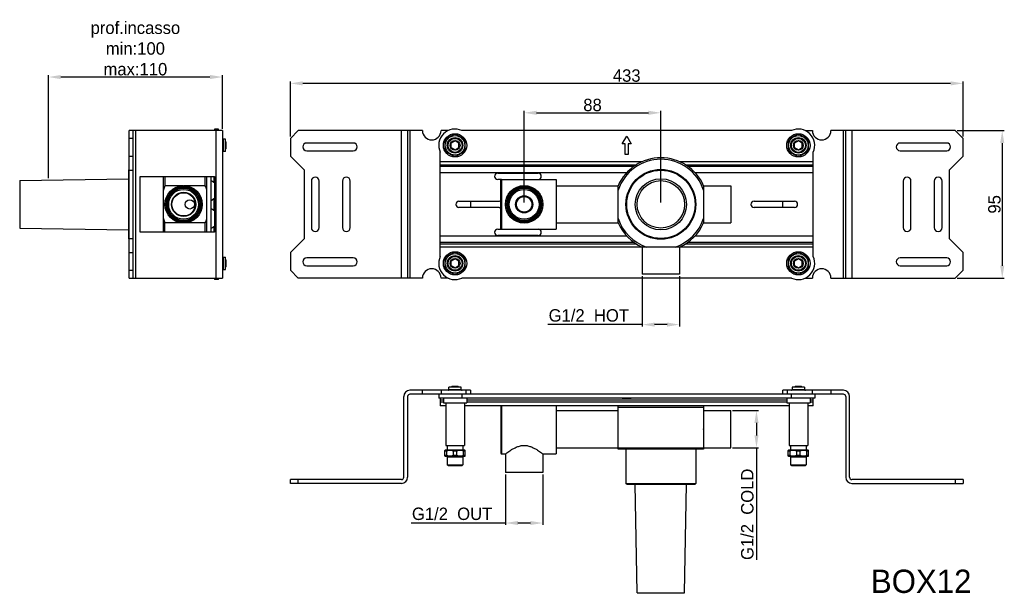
# Model space of a CAD drawing. Header units: inches. Extents: x 2815 to 4004, y 448 to 817.
# Tile 1 of 6: x 2815 to 3449, y 448 to 817. Entities that reach past the tile are written whole.
import ezdxf

# ---------------------------------------------------------------- set-up
doc = ezdxf.new("R2010")
doc.units = ezdxf.units.IN
doc.header["$MEASUREMENT"] = 0
doc.layers.add('02___PRT_ALL_AXES', color=7, linetype='Continuous')
doc.dimstyles.new('3.5', dxfattribs={"dimtxt": 3.5, "dimasz": 3.5, "dimexe": 1.2, "dimexo": 1.2, "dimgap": 1, "dimtad": 1, "dimdec": 1, "dimdsep": 46, "dimtxsty": 'Standard', "dimcen": 0, "dimadec": 0, "dimazin": 0, "dimtfac": 1, "dimtdec": 1, "dimtofl": 0, "dimtmove": 0, "dimatfit": 3, "dimfxl": 0, "dimtolj": 1, "dimarcsym": 0})

# ---------------------------------------------------------------- blocks, each defined once
blk = doc.blocks.new('*D116')
at = {"color": 0, "lineweight": -2, "transparency": 16777216}
for p, q in [((2833.18, 714.89), (2833.18, 781.3)), ((2937.23, 780.1), (2841.18, 780.1)), ((2945.23, 746.79), (2945.23, 781.3))]:
    blk.add_line(p, q, dxfattribs=at)
at = {"color": 0, "transparency": 16777216}
for points in [[(2841.18, 781.43), (2841.18, 778.76), (2833.18, 780.1)], [(2937.23, 781.43), (2937.23, 778.76), (2945.23, 780.1)]]:
    blk.add_solid(points, dxfattribs=at)
at = {"layer": 'Defpoints', "color": 0, "transparency": 16777216}
for p in [(2833.18, 780.1), (2945.23, 745.59), (2833.18, 713.69)]:
    blk.add_point(p, dxfattribs=at)
at = {"color": 0, "transparency": 16777216, "insert": (2889.21, 798.43), "char_height": 8, "attachment_point": 5}
blk.add_mtext('\\A1;prof.incasso\\Pmin:100\\Pmax:110', dxfattribs=at)
blk = doc.blocks.new('*D117')
at = {"color": 0, "lineweight": -2, "transparency": 16777216}
for p, q in [((3418.17, 745.59), (3448.41, 745.59)), ((3447.21, 737.59), (3447.21, 658.59)), ((3418.17, 650.59), (3448.41, 650.59))]:
    blk.add_line(p, q, dxfattribs=at)
at = {"color": 0, "transparency": 16777216}
for points in [[(3445.88, 737.59), (3448.54, 737.59), (3447.21, 745.59)], [(3445.88, 658.59), (3448.54, 658.59), (3447.21, 650.59)]]:
    blk.add_solid(points, dxfattribs=at)
at = {"layer": 'Defpoints', "color": 0, "transparency": 16777216}
for p in [(3416.97, 745.59), (3416.97, 650.59), (3447.21, 650.59)]:
    blk.add_point(p, dxfattribs=at)
at = {"color": 0, "transparency": 16777216, "insert": (3442.21, 698.09), "char_height": 8, "attachment_point": 5, "rotation": 90}
blk.add_mtext('\\A1;95', dxfattribs=at)
blk = doc.blocks.new('*D118')
at = {"color": 0, "lineweight": -2, "transparency": 16777216}
for p, q in [((3139.47, 699.29), (3139.47, 758.25)), ((3147.47, 757.05), (3219.47, 757.05)), ((3227.47, 699.29), (3227.47, 758.25))]:
    blk.add_line(p, q, dxfattribs=at)
at = {"color": 0, "transparency": 16777216}
for points in [[(3147.47, 758.39), (3147.47, 755.72), (3139.47, 757.05)], [(3219.47, 758.39), (3219.47, 755.72), (3227.47, 757.05)]]:
    blk.add_solid(points, dxfattribs=at)
at = {"layer": 'Defpoints', "color": 0, "transparency": 16777216}
for p in [(3227.47, 757.05), (3139.47, 698.09), (3227.47, 698.09)]:
    blk.add_point(p, dxfattribs=at)
at = {"color": 0, "transparency": 16777216, "insert": (3183.47, 762.05), "char_height": 8, "attachment_point": 5}
blk.add_mtext('\\A1;88', dxfattribs=at)
blk = doc.blocks.new('*D119')
at = {"color": 0, "lineweight": -2, "transparency": 16777216}
for p, q in [((3273.67, 565.29), (3290.22, 565.29)), ((3289.02, 557.29), (3289.02, 549.29)), ((3273.67, 541.29), (3290.22, 541.29)), ((3289.02, 541.29), (3289.02, 469.19))]:
    blk.add_line(p, q, dxfattribs=at)
at = {"color": 0, "transparency": 16777216}
for points in [[(3287.69, 557.29), (3290.36, 557.29), (3289.02, 565.29)], [(3287.69, 549.29), (3290.36, 549.29), (3289.02, 541.29)]]:
    blk.add_solid(points, dxfattribs=at)
at = {"layer": 'Defpoints', "color": 0, "transparency": 16777216}
for p in [(3272.47, 565.29), (3289.02, 565.29), (3272.47, 541.29)]:
    blk.add_point(p, dxfattribs=at)
at = {"color": 0, "transparency": 16777216, "insert": (3283.15, 498.43), "char_height": 8, "attachment_point": 5, "rotation": 90}
blk.add_mtext('\\A1;G1/2  COLD', dxfattribs=at)
blk = doc.blocks.new('*D120')
at = {"color": 0, "lineweight": -2, "transparency": 16777216}
for p, q in [((2988.97, 741.79), (2988.97, 777.21)), ((3413.97, 776.01), (2996.97, 776.01)), ((3421.97, 741.79), (3421.97, 777.21))]:
    blk.add_line(p, q, dxfattribs=at)
at = {"color": 0, "transparency": 16777216}
for points in [[(2996.97, 777.34), (2996.97, 774.68), (2988.97, 776.01)], [(3413.97, 777.34), (3413.97, 774.68), (3421.97, 776.01)]]:
    blk.add_solid(points, dxfattribs=at)
at = {"layer": 'Defpoints', "color": 0, "transparency": 16777216}
for p in [(2988.97, 776.01), (2988.97, 740.59), (3421.97, 740.59)]:
    blk.add_point(p, dxfattribs=at)
at = {"color": 0, "transparency": 16777216, "insert": (3205.47, 781.01), "char_height": 8, "attachment_point": 5}
blk.add_mtext('\\A1;433', dxfattribs=at)
blk = doc.blocks.new('*D121')
at = {"color": 0, "lineweight": -2, "transparency": 16777216}
for p, q in [((3215.47, 651.89), (3215.47, 619.43)), ((3239.47, 651.89), (3239.47, 619.43)), ((3215.47, 620.63), (3154.7, 620.63)), ((3231.47, 620.63), (3223.47, 620.63))]:
    blk.add_line(p, q, dxfattribs=at)
at = {"color": 0, "transparency": 16777216}
for points in [[(3223.47, 621.96), (3223.47, 619.3), (3215.47, 620.63)], [(3231.47, 621.96), (3231.47, 619.3), (3239.47, 620.63)]]:
    blk.add_solid(points, dxfattribs=at)
at = {"layer": 'Defpoints', "color": 0, "transparency": 16777216}
for p in [(3215.47, 653.09), (3239.47, 653.09), (3239.47, 620.63)]:
    blk.add_point(p, dxfattribs=at)
at = {"color": 0, "transparency": 16777216, "insert": (3181.08, 626.5), "char_height": 8, "attachment_point": 5}
blk.add_mtext('\\A1;G1/2  HOT', dxfattribs=at)
blk = doc.blocks.new('*D122')
at = {"color": 0, "lineweight": -2, "transparency": 16777216}
for p, q in [((3127.47, 524.09), (3127.47, 491.63)), ((3151.47, 524.09), (3151.47, 491.63)), ((3127.47, 492.83), (3066.7, 492.83)), ((3143.47, 492.83), (3135.47, 492.83))]:
    blk.add_line(p, q, dxfattribs=at)
at = {"color": 0, "transparency": 16777216}
for points in [[(3135.47, 494.16), (3135.47, 491.5), (3127.47, 492.83)], [(3143.47, 494.16), (3143.47, 491.5), (3151.47, 492.83)]]:
    blk.add_solid(points, dxfattribs=at)
at = {"layer": 'Defpoints', "color": 0, "transparency": 16777216}
for p in [(3127.47, 525.29), (3151.47, 525.29), (3151.47, 492.83)]:
    blk.add_point(p, dxfattribs=at)
at = {"color": 0, "transparency": 16777216, "insert": (3093.08, 498.7), "char_height": 8, "attachment_point": 5}
blk.add_mtext('\\A1;G1/2  OUT', dxfattribs=at)

msp = doc.modelspace()

# ---------------------------------------------------------------- linework, layer by layer
at = {"color": 7, "linetype": 'Continuous'}
for p, q in [((2885.23, 650.59), (2885.23, 745.59)), ((2945.23, 745.59), (2885.23, 745.59)), ((2887.73, 650.59), (2887.73, 745.59)), ((2889.23, 745.59), (2889.23, 650.59)), ((2942.73, 746.59), (2940.23, 746.59)), ((2940.23, 746.59), (2940.23, 745.59)), ((2941.23, 650.59), (2941.23, 745.59)), ((2942.73, 745.59), (2942.73, 746.59)), ((2945.23, 745.59), (2945.23, 650.59)), ((2988.97, 740.59), (2993.97, 745.59)), ((3073.97, 745.59), (2993.97, 745.59)), ((3060.47, 650.59), (3060.47, 745.59)), ((3064.47, 745.59), (3064.47, 650.59)), ((3065.97, 745.59), (3065.97, 650.59)), ((3090.52, 745.59), (3085.97, 745.59)), ((3089.47, 740.42), (3093.97, 743.01)), ((3095.97, 743.01), (3100.47, 740.42)), ((3311.5, 745.59), (3099.44, 745.59)), ((3202.58, 737.09), (3205.47, 742.09)), ((3205.47, 742.09), (3208.36, 737.09)), ((3310.47, 740.42), (3314.97, 743.01)), ((3316.97, 743.01), (3321.47, 740.42)), ((3320.42, 745.59), (3324.97, 745.59)), ((3416.97, 745.59), (3336.97, 745.59)), ((3344.97, 650.59), (3344.97, 745.59)), ((3346.47, 650.59), (3346.47, 745.59)), ((3350.47, 745.59), (3350.47, 650.59)), ((3416.97, 745.59), (3421.97, 740.59)), ((2887.73, 740.59), (2885.23, 740.59)), ((2947.23, 740.09), (2945.73, 740.09)), ((2945.73, 740.09), (2945.73, 732.09)), ((2947.23, 732.09), (2947.23, 740.09)), ((2947.73, 738.09), (2947.23, 738.59)), ((2947.73, 734.09), (2947.73, 738.09)), ((2988.97, 740.59), (2988.97, 729.09)), ((3029.47, 737.59), (2999.47, 737.59)), ((3088.47, 738.68), (3088.47, 733.49)), ((3094.97, 738.97), (3092.47, 737.53)), ((3092.47, 734.64), (3092.47, 737.53)), ((3097.47, 737.53), (3094.97, 738.97)), ((3097.47, 734.64), (3097.47, 737.53)), ((3101.47, 733.49), (3101.47, 738.68)), ((3204.47, 737.09), (3202.58, 737.09)), ((3204.47, 730.09), (3204.47, 737.09)), ((3206.47, 737.09), (3206.47, 730.09)), ((3208.36, 737.09), (3206.47, 737.09)), ((3309.47, 738.68), (3309.47, 733.49)), ((3315.97, 738.97), (3313.47, 737.53)), ((3313.47, 734.64), (3313.47, 737.53)), ((3318.47, 737.53), (3315.97, 738.97)), ((3318.47, 734.64), (3318.47, 737.53)), ((3322.47, 733.49), (3322.47, 738.68)), ((3411.47, 737.59), (3381.47, 737.59)), ((3421.97, 729.09), (3421.97, 740.59)), ((2885.23, 729.09), (2887.73, 729.09)), ((2947.23, 732.09), (2945.73, 732.09)), ((2947.73, 734.09), (2947.23, 733.59)), ((2997.97, 720.09), (2988.97, 729.09)), ((2999.47, 732.59), (3029.47, 732.59)), ((3085.47, 664.56), (3085.47, 731.61)), ((3093.97, 729.16), (3089.47, 731.76)), ((3092.47, 734.64), (3094.97, 733.2)), ((3094.97, 733.2), (3097.47, 734.64)), ((3100.47, 731.76), (3095.97, 729.16)), ((3206.47, 730.09), (3204.47, 730.09)), ((3314.97, 729.16), (3310.47, 731.76)), ((3313.47, 734.64), (3315.97, 733.2)), ((3315.97, 733.2), (3318.47, 734.64)), ((3321.47, 731.76), (3316.97, 729.16)), ((3325.47, 664.56), (3325.47, 731.61)), ((3381.47, 732.59), (3411.47, 732.59)), ((3421.97, 729.09), (3412.97, 720.09)), ((3085.47, 725.59), (3215.65, 725.59)), ((3211.53, 723.42), (3085.47, 723.42)), ((3085.47, 722.7), (3210.34, 722.7)), ((3239.28, 725.59), (3325.47, 725.59)), ((3325.47, 723.42), (3243.41, 723.42)), ((3244.6, 722.7), (3325.47, 722.7)), ((2884.73, 720.09), (2885.23, 720.59)), ((2884.73, 720.09), (2884.73, 676.09)), ((2885.23, 720.09), (2887.73, 720.09)), ((2997.97, 676.09), (2997.97, 720.09)), ((3205.46, 718.37), (3085.47, 718.37)), ((3122.47, 718.09), (3148.47, 718.09)), ((3325.47, 718.37), (3249.48, 718.37)), ((3412.97, 720.09), (3412.97, 676.09)), ((2814.73, 713.36), (2884.73, 714.59)), ((2814.73, 713.36), (2814.73, 682.81)), ((2892.23, 680.09), (2892.23, 716.09)), ((2892.23, 716.09), (2940.23, 716.09)), ((2907.23, 680.09), (2907.23, 716.09)), ((2908.23, 716.09), (2908.23, 710.08)), ((2920.07, 710.08), (2908.23, 710.08)), ((2934.23, 710.08), (2920.4, 710.08)), ((2934.23, 710.08), (2934.23, 716.09)), ((2935.23, 680.09), (2935.23, 716.09)), ((2937.73, 716.09), (2937.73, 680.09)), ((2937.73, 713.73), (2939.68, 712.32)), ((2939.68, 716.09), (2939.68, 712.32)), ((2939.8, 716.09), (2939.8, 712.29)), ((2939.8, 712.29), (2940.03, 712.29)), ((2940.03, 716.09), (2940.03, 712.29)), ((2940.23, 716.09), (2940.23, 680.09)), ((3002.47, 713.09), (3002.47, 683.09)), ((3007.47, 683.09), (3007.47, 713.09)), ((3022.47, 713.09), (3022.47, 683.09)), ((3027.47, 683.09), (3027.47, 713.09)), ((3124.97, 714.09), (3122.47, 714.09)), ((3124.47, 682.59), (3124.47, 713.59)), ((3124.97, 714.09), (3124.97, 682.09)), ((3159.97, 714.09), (3159.97, 682.09)), ((3199.97, 686.1), (3199.97, 710.08)), ((3254.97, 710.08), (3254.97, 686.1)), ((3383.47, 713.09), (3383.47, 683.09)), ((3388.47, 683.09), (3388.47, 713.09)), ((3403.47, 713.09), (3403.47, 683.09)), ((3408.47, 683.09), (3408.47, 713.09)), ((2937.73, 700.45), (2939.68, 701.85)), ((2939.68, 701.85), (2939.68, 694.32)), ((2939.8, 701.89), (2940.03, 701.89)), ((2939.8, 701.89), (2939.8, 694.29)), ((2940.03, 701.89), (2940.03, 694.29)), ((3097.47, 700.09), (3123.47, 700.09)), ((3104.97, 700.09), (3104.97, 696.09)), ((3287.47, 700.09), (3313.47, 700.09)), ((3305.97, 696.09), (3305.97, 700.09)), ((2937.73, 695.73), (2939.68, 694.32)), ((2939.8, 694.29), (2940.03, 694.29)), ((3123.47, 696.09), (3097.47, 696.09)), ((3313.47, 696.09), (3287.47, 696.09)), ((2920.07, 686.1), (2908.23, 686.1)), ((2908.23, 680.09), (2908.23, 686.1)), ((2934.23, 686.1), (2920.4, 686.1)), ((2934.23, 680.09), (2934.23, 686.1)), ((2814.73, 682.81), (2884.73, 681.59)), ((2940.23, 680.09), (2892.23, 680.09)), ((2937.73, 682.45), (2939.68, 683.85)), ((2939.68, 683.85), (2939.68, 680.09)), ((2939.8, 683.89), (2940.03, 683.89)), ((2939.8, 683.89), (2939.8, 680.09)), ((2940.03, 683.89), (2940.03, 680.09)), ((3122.47, 682.09), (3124.97, 682.09)), ((2884.73, 676.09), (2885.23, 675.59)), ((2885.23, 676.09), (2887.73, 676.09)), ((2988.97, 667.09), (2997.97, 676.09)), ((3085.47, 677.8), (3205.44, 677.8)), ((3210.42, 673.47), (3085.47, 673.47)), ((3085.47, 672.75), (3211.48, 672.75)), ((3148.47, 678.09), (3122.47, 678.09)), ((3243.46, 672.75), (3325.47, 672.75)), ((3325.47, 673.47), (3244.52, 673.47)), ((3249.5, 677.8), (3325.47, 677.8)), ((3412.97, 676.09), (3421.97, 667.09)), ((2885.23, 667.09), (2887.73, 667.09)), ((2988.97, 667.09), (2988.97, 655.59)), ((3325.47, 670.59), (3085.47, 670.59)), ((3089.47, 664.42), (3093.97, 667.01)), ((3095.97, 667.01), (3100.47, 664.42)), ((3310.47, 664.42), (3314.97, 667.01)), ((3316.97, 667.01), (3321.47, 664.42)), ((3421.97, 655.59), (3421.97, 667.09)), ((2945.73, 664.09), (2947.23, 664.09)), ((2945.73, 664.09), (2945.73, 656.09)), ((2947.23, 656.09), (2947.23, 664.09)), ((2947.73, 662.09), (2947.23, 662.59)), ((2947.73, 658.09), (2947.73, 662.09)), ((3029.47, 663.59), (2999.47, 663.59)), ((3088.47, 662.68), (3088.47, 657.49)), ((3094.97, 662.97), (3092.47, 661.53)), ((3092.47, 658.64), (3092.47, 661.53)), ((3097.47, 661.53), (3094.97, 662.97)), ((3097.47, 658.64), (3097.47, 661.53)), ((3101.47, 657.49), (3101.47, 662.68)), ((3309.47, 662.68), (3309.47, 657.49)), ((3315.97, 662.97), (3313.47, 661.53)), ((3313.47, 658.64), (3313.47, 661.53)), ((3318.47, 661.53), (3315.97, 662.97)), ((3318.47, 658.64), (3318.47, 661.53)), ((3322.47, 657.49), (3322.47, 662.68)), ((3411.47, 663.59), (3381.47, 663.59)), ((2885.23, 655.59), (2887.73, 655.59)), ((2945.73, 656.09), (2947.23, 656.09)), ((2947.73, 658.09), (2947.23, 657.59)), ((2993.97, 650.59), (2988.97, 655.59)), ((2999.47, 658.59), (3029.47, 658.59)), ((3093.97, 653.16), (3089.47, 655.76)), ((3092.47, 658.64), (3094.97, 657.2)), ((3094.97, 657.2), (3097.47, 658.64)), ((3100.47, 655.76), (3095.97, 653.16)), ((3314.97, 653.16), (3310.47, 655.76)), ((3313.47, 658.64), (3315.97, 657.2)), ((3315.97, 657.2), (3318.47, 658.64)), ((3321.47, 655.76), (3316.97, 653.16)), ((3381.47, 658.59), (3411.47, 658.59)), ((3421.97, 655.59), (3416.97, 650.59)), ((2885.23, 650.59), (2945.23, 650.59)), ((2940.23, 650.59), (2940.23, 649.59)), ((2942.73, 649.59), (2940.23, 649.59)), ((2942.73, 649.59), (2942.73, 650.59)), ((3073.97, 650.59), (2993.97, 650.59)), ((3090.52, 650.59), (3085.97, 650.59)), ((3311.5, 650.59), (3099.44, 650.59)), ((3320.42, 650.59), (3324.97, 650.59)), ((3336.97, 650.59), (3416.97, 650.59)), ((3104.97, 578.29), (3065.97, 578.29)), ((3073.97, 575.79), (3073.97, 578.29)), ((3085.97, 578.29), (3085.97, 575.79)), ((3090.97, 578.79), (3090.97, 580.29)), ((3098.97, 580.29), (3090.97, 580.29)), ((3090.97, 578.79), (3098.97, 578.79)), ((3092.97, 580.79), (3092.47, 580.29)), ((3096.97, 580.79), (3092.97, 580.79)), ((3096.97, 580.79), (3097.47, 580.29)), ((3098.97, 578.79), (3098.97, 580.29)), ((3101.97, 578.29), (3101.97, 575.79)), ((3104.97, 578.29), (3104.97, 575.79)), ((3344.97, 578.29), (3305.97, 578.29)), ((3305.97, 575.79), (3305.97, 578.29)), ((3308.97, 575.79), (3308.97, 578.29)), ((3319.97, 580.29), (3311.97, 580.29)), ((3311.97, 580.29), (3311.97, 578.79)), ((3311.97, 578.79), (3319.97, 578.79)), ((3313.97, 580.79), (3313.47, 580.29)), ((3317.97, 580.79), (3313.97, 580.79)), ((3317.97, 580.79), (3318.47, 580.29)), ((3319.97, 580.29), (3319.97, 578.79)), ((3324.97, 575.79), (3324.97, 578.29)), ((3336.97, 578.29), (3336.97, 575.79)), ((3061.97, 522.29), (3061.97, 574.29)), ((3064.47, 574.29), (3064.47, 522.29)), ((3344.97, 575.79), (3065.97, 575.79)), ((3084.47, 575.79), (3084.47, 573.29)), ((3326.47, 573.29), (3084.47, 573.29)), ((3085.47, 573.29), (3085.47, 568.29)), ((3087.47, 572.04), (3085.47, 572.04)), ((3085.47, 570.79), (3087.47, 570.79)), ((3087.47, 573.29), (3087.47, 570.29)), ((3099.44, 575.79), (3099.44, 573.29)), ((3102.47, 573.29), (3102.47, 570.29)), ((3308.47, 572.04), (3102.47, 572.04)), ((3102.47, 570.79), (3308.47, 570.79)), ((3202.58, 573.19), (3202.58, 573.29)), ((3202.58, 573.19), (3208.36, 573.19)), ((3205.47, 573.19), (3205.47, 573.29)), ((3208.36, 573.19), (3208.36, 573.29)), ((3308.47, 573.29), (3308.47, 570.29)), ((3311.5, 573.29), (3311.5, 575.79)), ((3323.47, 573.29), (3323.47, 570.29)), ((3325.47, 572.04), (3323.47, 572.04)), ((3323.47, 570.79), (3325.47, 570.79)), ((3325.47, 568.29), (3325.47, 573.29)), ((3326.47, 575.79), (3326.47, 573.29)), ((3346.47, 574.29), (3346.47, 522.29)), ((3348.97, 522.29), (3348.97, 574.29)), ((3088.97, 568.29), (3085.47, 568.29)), ((3087.47, 570.29), (3102.47, 570.29)), ((3088.97, 570.29), (3088.97, 542.79)), ((3100.97, 570.29), (3100.97, 542.79)), ((3309.97, 568.29), (3100.97, 568.29)), ((3124.47, 568.29), (3124.47, 537.79)), ((3124.97, 568.29), (3124.97, 537.29)), ((3159.97, 568.29), (3159.97, 537.29)), ((3199.97, 540.29), (3199.97, 568.29)), ((3254.97, 567.29), (3199.97, 567.29)), ((3254.97, 568.29), (3254.97, 540.29)), ((3308.47, 570.29), (3323.47, 570.29)), ((3309.97, 570.29), (3309.97, 542.79)), ((3321.97, 570.29), (3321.97, 542.79)), ((3325.47, 568.29), (3321.97, 568.29)), ((3088.67, 539.79), (3088.47, 539.59)), ((3088.47, 535.99), (3088.47, 539.59)), ((3089.47, 539.09), (3088.47, 539.09)), ((3101.27, 539.79), (3088.67, 539.79)), ((3088.97, 542.79), (3100.97, 542.79)), ((3089.47, 539.09), (3089.47, 536.49)), ((3089.97, 542.79), (3089.97, 539.79)), ((3093.97, 536.49), (3093.97, 539.09)), ((3095.97, 539.09), (3093.97, 539.09)), ((3095.97, 539.09), (3095.97, 536.49)), ((3099.97, 542.79), (3099.97, 539.79)), ((3100.47, 536.49), (3100.47, 539.09)), ((3101.47, 539.09), (3100.47, 539.09)), ((3101.27, 539.79), (3101.47, 539.59)), ((3101.47, 535.99), (3101.47, 539.59)), ((3199.97, 541.29), (3254.97, 541.29)), ((3254.97, 540.29), (3199.97, 540.29)), ((3309.67, 539.79), (3309.47, 539.59)), ((3309.47, 535.99), (3309.47, 539.59)), ((3310.47, 539.09), (3309.47, 539.09)), ((3322.27, 539.79), (3309.67, 539.79)), ((3309.97, 542.79), (3321.97, 542.79)), ((3310.47, 539.09), (3310.47, 536.49)), ((3310.97, 542.79), (3310.97, 539.79)), ((3316.97, 539.09), (3314.97, 539.09)), ((3314.97, 536.49), (3314.97, 539.09)), ((3316.97, 539.09), (3316.97, 536.49)), ((3320.97, 542.79), (3320.97, 539.79)), ((3322.47, 539.09), (3321.47, 539.09)), ((3321.47, 536.49), (3321.47, 539.09)), ((3322.27, 539.79), (3322.47, 539.59)), ((3322.47, 535.99), (3322.47, 539.59)), ((3088.47, 536.49), (3089.47, 536.49)), ((3088.67, 535.79), (3088.47, 535.99)), ((3088.67, 535.79), (3101.27, 535.79)), ((3090.47, 535.79), (3089.97, 535.29)), ((3089.97, 535.29), (3089.97, 530.29)), ((3099.97, 535.29), (3089.97, 535.29)), ((3093.97, 536.49), (3095.97, 536.49)), ((3099.47, 535.79), (3099.97, 535.29)), ((3099.97, 535.29), (3099.97, 530.29)), ((3100.47, 536.49), (3101.47, 536.49)), ((3101.27, 535.79), (3101.47, 535.99)), ((3309.47, 536.49), (3310.47, 536.49)), ((3309.67, 535.79), (3309.47, 535.99)), ((3309.67, 535.79), (3322.27, 535.79)), ((3311.47, 535.79), (3310.97, 535.29)), ((3320.97, 535.29), (3310.97, 535.29)), ((3310.97, 535.29), (3310.97, 530.29)), ((3314.97, 536.49), (3316.97, 536.49)), ((3320.47, 535.79), (3320.97, 535.29)), ((3320.97, 535.29), (3320.97, 530.29)), ((3321.47, 536.49), (3322.47, 536.49)), ((3322.27, 535.79), (3322.47, 535.99)), ((3090.47, 529.79), (3089.97, 530.29)), ((3089.97, 530.29), (3099.97, 530.29)), ((3090.47, 529.79), (3099.47, 529.79)), ((3099.47, 529.79), (3099.97, 530.29)), ((3310.97, 530.29), (3320.97, 530.29)), ((3311.47, 529.79), (3310.97, 530.29)), ((3311.47, 529.79), (3320.47, 529.79)), ((3320.47, 529.79), (3320.97, 530.29)), ((2988.97, 518.29), (2988.97, 520.79)), ((3060.47, 520.79), (2988.97, 520.79)), ((2993.97, 518.29), (2993.97, 520.79)), ((3421.97, 520.79), (3350.47, 520.79)), ((3416.97, 520.79), (3416.97, 518.29)), ((3421.97, 520.79), (3421.97, 518.29)), ((3060.47, 518.29), (2988.97, 518.29)), ((3204.97, 518.29), (3249.97, 518.29)), ((3205.47, 517.79), (3204.97, 518.29)), ((3205.47, 517.79), (3249.47, 517.79)), ((3212.19, 447.79), (3210.97, 517.79)), ((3242.75, 447.79), (3243.97, 517.79)), ((3249.47, 517.79), (3249.97, 518.29)), ((3350.47, 518.29), (3421.97, 518.29)), ((3212.19, 447.79), (3242.75, 447.79))]:
    msp.add_line(p, q, dxfattribs=at)
for centre, radius in [((3094.97, 736.09), 7.5), ((3094.97, 736.09), 6.3), ((3315.97, 736.09), 7.5), ((3315.97, 736.09), 6.3), ((3094.97, 736.09), 5), ((3094.97, 736.09), 4.5), ((3094.97, 736.09), 3.2), ((3315.97, 736.09), 5), ((3315.97, 736.09), 4.5), ((3315.97, 736.09), 3.2), ((3227.47, 698.09), 22.5), ((3227.47, 698.09), 22), ((3227.47, 698.09), 16.5), ((3227.47, 698.09), 15.28), ((2920.23, 698.09), 11.25), ((2920.23, 698.09), 10.75), ((2920.23, 698.09), 10.4), ((2920.23, 698.09), 9.6), ((2920.23, 698.09), 7.8), ((2920.23, 698.09), 7.5), ((3139.47, 698.09), 11.25), ((3139.47, 698.09), 10.75), ((3139.47, 698.09), 10.4), ((3139.47, 698.09), 9.6), ((3139.47, 698.09), 5.5), ((3139.47, 698.09), 5), ((3094.97, 660.09), 7.5), ((3094.97, 660.09), 6.3), ((3315.97, 660.09), 7.5), ((3315.97, 660.09), 6.3), ((3094.97, 660.09), 5), ((3094.97, 660.09), 4.5), ((3094.97, 660.09), 3.2), ((3315.97, 660.09), 5), ((3315.97, 660.09), 4.5), ((3315.97, 660.09), 3.2)]:
    msp.add_circle(centre, radius, dxfattribs=at)
for centre, radius, start, end in [((3079.97, 745.59), 6, 180, 0), ((3094.97, 736.09), 10.5, 64.79123, 205.20877), ((3094.97, 736.09), 7, 81.78679, 98.21321), ((3315.97, 736.09), 10.5, 334.79123, 115.20877), ((3315.97, 736.09), 7, 81.78679, 98.21321), ((3330.97, 745.59), 6, 180, 0), ((2945.73, 740.59), 0.5, 202.5, 270), ((2999.47, 735.09), 2.5, 90, 270), ((3029.47, 735.09), 2.5, 270, 90), ((3094.97, 736.09), 7, 141.78679, 158.21321), ((3094.97, 736.09), 7, 21.78679, 38.21321), ((3315.97, 736.09), 7, 141.78679, 158.21321), ((3315.97, 736.09), 7, 21.78679, 38.21321), ((3381.47, 735.09), 2.5, 90, 270), ((3411.47, 735.09), 2.5, 270, 90), ((2945.73, 731.59), 0.5, 90, 180), ((3094.97, 736.09), 7, 201.78679, 218.21321), ((3094.97, 736.09), 7, 261.78679, 278.21321), ((3094.97, 736.09), 7, 321.78679, 338.21321), ((3315.97, 736.09), 7, 201.78679, 218.21321), ((3315.97, 736.09), 7, 261.78679, 278.21321), ((3315.97, 736.09), 7, 321.78679, 338.21321), ((3227.47, 698.09), 30, 23.55646, 156.44354), ((3227.47, 698.09), 29, 18.50863, 161.49137), ((3122.47, 716.09), 2, 90, 270), ((3148.47, 716.09), 2, 270, 90), ((2945.95, 694.95), 40.64, 158.15386, 162.32482), ((2896.51, 694.95), 40.64, 17.67518, 21.84614), ((2939.8, 712.49), 0.2, 234.24611, 270), ((2940.03, 712.49), 0.2, 270, 0), ((3004.97, 713.09), 2.5, 0, 180), ((3024.97, 713.09), 2.5, 0, 180), ((3124.97, 713.59), 0.5, 90, 180), ((3385.97, 713.09), 2.5, 0, 180), ((3405.97, 713.09), 2.5, 0, 180), ((2939.8, 701.69), 0.2, 90, 125.75389), ((2940.03, 701.69), 0.2, 0, 90), ((3097.47, 698.09), 2, 90, 270), ((3123.47, 698.09), 2, 59.63974, 90), ((3287.47, 698.09), 2, 90, 270), ((3313.47, 698.09), 2, 270, 90), ((2939.8, 694.49), 0.2, 234.24611, 270), ((2940.03, 694.49), 0.2, 270, 0), ((3123.47, 698.09), 2, 270, 300.36051), ((2945.95, 701.22), 40.64, 197.67518, 201.84614), ((2896.51, 701.22), 40.64, 338.15386, 342.32482), ((3227.47, 698.09), 29, 198.50863, 251.49137), ((3227.47, 698.09), 30, 203.55646, 246.44354), ((3227.47, 698.09), 29, 288.50863, 341.49137), ((3227.47, 698.09), 30, 293.55646, 336.44354), ((2939.8, 683.69), 0.2, 90, 125.75389), ((2940.03, 683.69), 0.2, 0, 90), ((3004.97, 683.09), 2.5, 180, 0), ((3024.97, 683.09), 2.5, 180, 0), ((3122.47, 680.09), 2, 90, 270), ((3124.97, 682.59), 0.5, 180, 270), ((3148.47, 680.09), 2, 270, 90), ((3385.97, 683.09), 2.5, 180, 0), ((3405.97, 683.09), 2.5, 180, 0), ((3094.97, 660.09), 7, 81.78679, 98.21321), ((3315.97, 660.09), 7, 81.78679, 98.21321), ((2945.73, 664.59), 0.5, 180, 270), ((2999.47, 661.09), 2.5, 90, 270), ((3029.47, 661.09), 2.5, 270, 90), ((3094.97, 660.09), 10.5, 154.79123, 295.20877), ((3094.97, 660.09), 7, 141.78679, 158.21321), ((3094.97, 660.09), 7, 21.78679, 38.21321), ((3315.97, 660.09), 7, 141.78679, 158.21321), ((3315.97, 660.09), 10.5, 244.79123, 25.20877), ((3315.97, 660.09), 7, 21.78679, 38.21321), ((3381.47, 661.09), 2.5, 90, 270), ((3411.47, 661.09), 2.5, 270, 90), ((2945.73, 655.59), 0.5, 90, 180), ((3079.97, 650.59), 6, 0, 180), ((3094.97, 660.09), 7, 201.78679, 218.21321), ((3094.97, 660.09), 7, 261.78679, 278.21321), ((3094.97, 660.09), 7, 321.78679, 338.21321), ((3315.97, 660.09), 7, 201.78679, 218.21321), ((3315.97, 660.09), 7, 261.78679, 278.21321), ((3315.97, 660.09), 7, 321.78679, 338.21321), ((3330.97, 650.59), 6, 0, 180), ((3065.97, 574.29), 4, 90, 180), ((3090.47, 578.79), 0.5, 270, 0), ((3099.47, 578.79), 0.5, 180, 270), ((3311.47, 578.79), 0.5, 270, 0), ((3320.47, 578.79), 0.5, 180, 270), ((3344.97, 574.29), 4, 0, 90), ((3065.97, 574.29), 1.5, 90, 180), ((3344.97, 574.29), 1.5, 0, 90), ((3124.97, 537.79), 0.5, 180, 270), ((3060.47, 522.29), 4, 270, 0), ((3060.47, 522.29), 1.5, 270, 0), ((3350.47, 522.29), 4, 180, 270), ((3350.47, 522.29), 1.5, 180, 270)]:
    msp.add_arc(centre, radius, start, end, dxfattribs=at)
for points in [[(3093.97, 539.09), (3093.61, 539.24), (3093.06, 539.43), (3092.3, 539.56), (3091.72, 539.6), (3091.14, 539.56), (3090.38, 539.43), (3089.83, 539.24), (3089.47, 539.09)], [(3100.47, 539.09), (3100.11, 539.24), (3099.56, 539.43), (3098.8, 539.56), (3098.22, 539.6), (3097.64, 539.56), (3096.88, 539.43), (3096.33, 539.24), (3095.97, 539.09)], [(3314.97, 539.09), (3314.61, 539.24), (3314.06, 539.43), (3313.3, 539.56), (3312.72, 539.6), (3312.14, 539.56), (3311.38, 539.43), (3310.83, 539.24), (3310.47, 539.09)], [(3321.47, 539.09), (3321.11, 539.24), (3320.56, 539.43), (3319.8, 539.56), (3319.22, 539.6), (3318.64, 539.56), (3317.88, 539.43), (3317.33, 539.24), (3316.97, 539.09)], [(3089.47, 536.49), (3089.83, 536.33), (3090.38, 536.14), (3091.14, 536.01), (3091.72, 535.98), (3092.3, 536.01), (3093.06, 536.14), (3093.61, 536.33), (3093.97, 536.49)], [(3095.97, 536.49), (3096.33, 536.33), (3096.88, 536.14), (3097.64, 536.01), (3098.22, 535.98), (3098.8, 536.01), (3099.56, 536.14), (3100.11, 536.33), (3100.47, 536.49)], [(3310.47, 536.49), (3310.83, 536.33), (3311.38, 536.14), (3312.14, 536.01), (3312.72, 535.98), (3313.3, 536.01), (3314.06, 536.14), (3314.61, 536.33), (3314.97, 536.49)], [(3316.97, 536.49), (3317.33, 536.33), (3317.88, 536.14), (3318.64, 536.01), (3319.22, 535.98), (3319.8, 536.01), (3320.56, 536.14), (3321.11, 536.33), (3321.47, 536.49)]]:
    msp.add_open_spline(points, degree=3, knots=[0, 0, 0, 0, 0.251217, 0.375807, 0.5, 0.624193, 0.748783, 1, 1, 1, 1], dxfattribs=at)
at = {"layer": '02___PRT_ALL_AXES', "color": 7, "linetype": 'Continuous'}
for p, q in [((2937.73, 713.73), (2939.68, 712.32)), ((2939.8, 712.29), (2940.03, 712.29)), ((3124.97, 714.09), (3159.97, 714.09)), ((3159.97, 710.09), (3199.97, 710.09)), ((3254.97, 710.09), (3272.47, 710.09)), ((3272.47, 710.09), (3272.47, 686.09)), ((2937.73, 700.45), (2939.68, 701.85)), ((2939.8, 701.89), (2940.03, 701.89)), ((2937.73, 695.73), (2939.68, 694.32)), ((2939.8, 694.29), (2940.03, 694.29)), ((3159.97, 686.09), (3199.97, 686.09)), ((3254.97, 686.09), (3272.47, 686.09)), ((2937.73, 682.45), (2939.68, 683.85)), ((2939.8, 683.89), (2940.03, 683.89)), ((3124.97, 682.09), (3159.97, 682.09)), ((3215.47, 670.59), (3215.47, 653.09)), ((3239.47, 670.59), (3239.47, 653.09)), ((3239.47, 653.09), (3215.47, 653.09)), ((3159.97, 565.29), (3199.97, 565.29)), ((3254.97, 565.29), (3272.47, 565.29)), ((3272.47, 541.29), (3272.47, 565.29)), ((3199.97, 553.17), (3199.97, 553.41)), ((3254.97, 553.12), (3254.97, 553.45)), ((3159.97, 541.29), (3199.97, 541.29)), ((3204.97, 540.29), (3204.97, 518.29)), ((3249.97, 540.29), (3249.97, 518.29)), ((3254.97, 541.29), (3272.47, 541.29)), ((3124.97, 537.29), (3127.37, 537.29)), ((3127.47, 537.36), (3127.47, 525.29)), ((3151.47, 537.36), (3151.47, 525.29)), ((3151.57, 537.29), (3159.97, 537.29)), ((3151.47, 525.29), (3127.47, 525.29))]:
    msp.add_line(p, q, dxfattribs=at)
for centre, radius in [((2920.23, 698.09), 12), ((3139.47, 698.09), 12.1), ((3139.47, 698.09), 12), ((2924.23, 698.09), 3)]:
    msp.add_circle(centre, radius, dxfattribs=at)
msp.add_open_spline([(3127.37, 537.29), (3127.7, 537.53), (3128.87, 538.41), (3130.63, 539.63), (3132.77, 540.89), (3134.77, 541.87), (3136.63, 542.49), (3138.23, 542.77), (3139.47, 542.84), (3140.71, 542.77), (3142.31, 542.49), (3144.17, 541.87), (3146.17, 540.89), (3148.3, 539.63), (3150.07, 538.41), (3151.24, 537.53), (3151.57, 537.29)], degree=3, knots=[0, 0, 0, 0, 0.04546, 0.162253, 0.237516, 0.320235, 0.408418, 0.453974, 0.499997, 0.546019, 0.591576, 0.679761, 0.762481, 0.837745, 0.954539, 1, 1, 1, 1], dxfattribs=at)

# ---------------------------------------------------------------- texts
at = {"insert": (3362.69, 462.8), "char_height": 15, "attachment_point": 1}
msp.add_mtext_dynamic_manual_height_columns('BOX12', width=85.5579, gutter_width=1, heights=[0], dxfattribs=at)

# ---------------------------------------------------------------- dimensions: what is measured, and where the dimension line sits
dim = msp.add_linear_dim(base=(2833.18, 780.1), p1=(2945.23, 745.59), p2=(2833.18, 713.69), text='prof.incasso\\Pmin:100\\Pmax:110', dimstyle='3.5', override={"dimtxt": 8, "dimasz": 8})
dim.commit()
dim.dimension.update_dxf_attribs({"geometry": '*D116', "text_midpoint": (2889.21, 798.43)})
for base, p1, p2, picture, middle in [((2988.97, 776.01), (3421.97, 740.59), (2988.97, 740.59), '*D120', (3205.47, 781.01)), ((3227.47, 757.05), (3139.47, 698.09), (3227.47, 698.09), '*D118', (3183.47, 762.05))]:
    dim = msp.add_linear_dim(base=base, p1=p1, p2=p2, dimstyle='3.5', override={"dimtxt": 8, "dimasz": 8})
    dim.commit()
    dim.dimension.update_dxf_attribs({"geometry": picture, "text_midpoint": middle})
dim = msp.add_linear_dim(base=(3447.21, 650.59), p1=(3416.97, 745.59), p2=(3416.97, 650.59), angle=90, dimstyle='3.5', override={"dimtxt": 8, "dimasz": 8})
dim.commit()
dim.dimension.update_dxf_attribs({"geometry": '*D117', "text_midpoint": (3442.21, 698.09)})
for base, p1, p2, text, picture, middle in [((3239.47, 620.63), (3215.47, 653.09), (3239.47, 653.09), 'G1/2  HOT', '*D121', (3181.08, 620.63)), ((3151.47, 492.83), (3127.47, 525.29), (3151.47, 525.29), 'G1/2  OUT', '*D122', (3093.08, 492.83))]:
    dim = msp.add_linear_dim(base=base, p1=p1, p2=p2, text=text, dimstyle='3.5', override={"dimtxt": 8, "dimasz": 8})
    dim.commit()
    dim.dimension.update_dxf_attribs({"geometry": picture, "text_midpoint": middle, "dimtype": 160})
dim = msp.add_linear_dim(base=(3289.02, 565.29), p1=(3272.47, 541.29), p2=(3272.47, 565.29), angle=90, text='G1/2  COLD', dimstyle='3.5', override={"dimtxt": 8, "dimasz": 8})
dim.commit()
dim.dimension.update_dxf_attribs({"geometry": '*D119', "text_midpoint": (3289.02, 498.43), "dimtype": 160})

doc.saveas('drawing.dxf')
